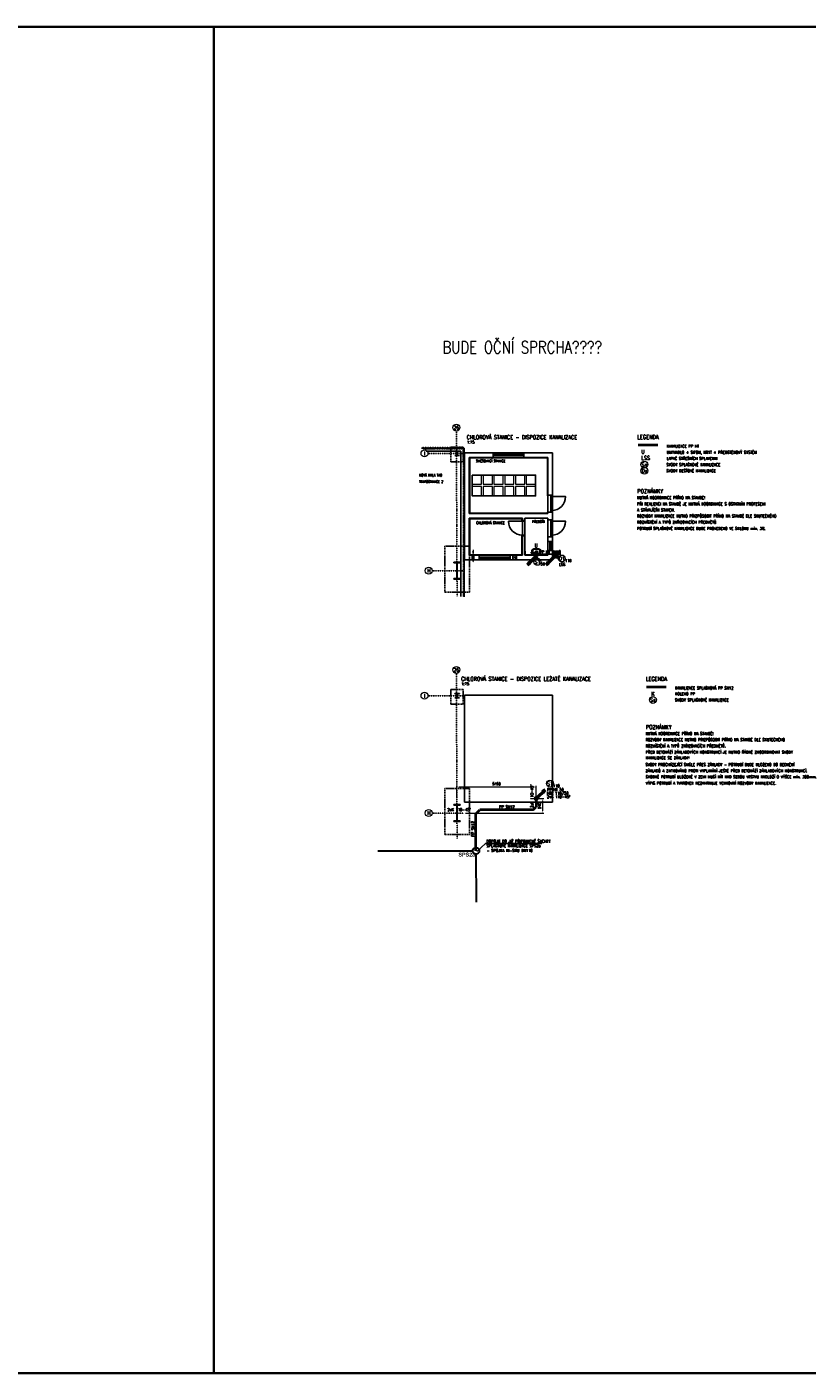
# Model space of a CAD drawing. Header units: millimetres. Extents: x -34728 to 839610, y -480656 to 464976.
# Tile 62 of 69: x 328571 to 379174, y -34434 to 52868. Entities that reach past the tile are written whole.
import ezdxf
from ezdxf.enums import TextEntityAlignment as Align

# ---------------------------------------------------------------- set-up
doc = ezdxf.new("R2010")
doc.units = ezdxf.units.MM
doc.linetypes.add('Skryté 1_5', pattern=[220, 150, -70])
doc.linetypes.add('ČERCHOVANÁ', pattern=[25.4, 12.7, -6.35, 0, -6.35])
doc.layers.get('0').update_dxf_attribs({"color": 9})
doc.layers.get('Defpoints').update_dxf_attribs({"color": 140})
for name, color, linetype, lineweight in [('!KANAL TRASA', 160, 'G_POTR_627_PN', 30), ('05_ŠRAFY', 253, 'Continuous', 9), ('06_KÓTY', 9, 'Continuous', 9), ('09_SANITA', 5, 'Continuous', 9), ('CA_DVERE', 9, 'Continuous', 13), ('CA_KOTY', 9, 'Continuous', 9), ('CA_LEHOPL', 93, 'Continuous', 35), ('CA_NEVHRA', 9, 'Skryté 1_5', 9), ('CA_OBKLADY', 5, 'Continuous', 18), ('CA_OCEL', 5, 'Continuous', 18), ('CA_OSY', 9, 'ČERCHOVANÁ', 9), ('CA_POHHRA18', 9, 'Continuous', 9), ('CA_POHHRA25', 9, 'Continuous', 13), ('CA_REZY', 9, 'Continuous', 25), ('CA_SRAFY', 9, 'Continuous', 25), ('CA_TEXT5', 1, 'Continuous', 50), ('CA_ZARIZPRED', 5, 'Continuous', 13), ('CKBUBLINY', 6, 'Continuous', 18), ('ostatni_TL', 7, 'Continuous', 20), ('PL_KANAL', 240, 'Continuous', 40), ('PL_Z-stoupacky2', 2, 'Continuous', 50), ('SS_TEXT25', 3, 'Continuous', 25), ('TEXT25', 3, 'Continuous', 25), ('TEXT35', 1, 'Continuous', 35)]:
    doc.layers.add(name, color=color, linetype=linetype, lineweight=lineweight)
doc.styles.add('Arial_3.5', font='arial.ttf', dxfattribs={"height": 3.5})
doc.styles.add('KOT', font='ROMANS.SHX', dxfattribs={"width": 0.8})
doc.styles.add('ROMANS', font='romans', dxfattribs={"width": 0.8})
doc.linetypes.add('G_POTR_627_PN', pattern='A,0.5,-1,2,-6.5,[9,hpfmlin.shx,S=1,R=0,X=0,Y=0],-6.5,2,-1,0.5', length=20)
doc.dimstyles.new('T-50_(3.5)', dxfattribs={"dimscale": 50, "dimtxt": 3.5, "dimasz": 3, "dimexe": 1.5, "dimexo": 2, "dimgap": 0, "dimtad": 0, "dimdec": 1, "dimrnd": 1, "dimtxsty": 'ROMANS', "dimcen": 3, "dimclrd": 256, "dimclre": 256, "dimclrt": 256, "dimadec": 1, "dimazin": 2, "dimtfac": 0.714286, "dimtdec": 1, "dimtmove": 0, "dimatfit": 3, "dimldrblk": 'DOTSMALL', "dimfxl": 1, "dimtvp": 1.142857, "dimtolj": 1, "dimlwd": -1, "dimlwe": -1, "dimarcsym": 0})

# ---------------------------------------------------------------- blocks, each defined once
blk = doc.blocks.new('*U309')
at = {"layer": 'CA_POHHRA18'}
blk.add_lwpolyline([(-300, -300), (300, -300), (300, 300), (-300, 300)], close=True, dxfattribs=at)
blk = doc.blocks.new('*U310')
at = {"layer": 'CA_POHHRA18', "color": 0, "linetype": 'ByBlock', "lineweight": -2, "transparency": 16777216}
for p in [(0, 0), (700, 0), (1400, 0), (2100, 0), (2800, 0), (3500, 0)]:
    blk.add_blockref('*U309', p, dxfattribs=at)
blk = doc.blocks.new('*U311')
at = {"layer": 'CA_POHHRA18'}
blk.add_lwpolyline([(-300, -300), (300, -300), (300, 300), (-300, 300)], close=True, dxfattribs=at)
blk = doc.blocks.new('*U312')
at = {"layer": 'CA_POHHRA18', "color": 0, "linetype": 'ByBlock', "lineweight": -2, "transparency": 16777216}
for p in [(0, 0), (700, 0), (1400, 0), (2100, 0), (2800, 0), (3500, 0)]:
    blk.add_blockref('*U311', p, dxfattribs=at)
blk = doc.blocks.new('UM')
for p, q in [((-89, 150), (86, 150)), ((-33, 0), (-33, 204)), ((27, 0), (27, 204))]:
    blk.add_line(p, q)
for points in [[(-247, 0), (-282, 197, -0.466308), (-150, 385), (150, 385, -0.466308), (282, 197), (247, 0)], [(-201, 85), (201, 85), (223, 210, 0.466308), (147, 325), (-147, 325, 0.466308), (-223, 210)]]:
    blk.add_lwpolyline(points, format="xyb", close=True)
for points in [[(27, 150), (46, 162), (49, 178), (68, 183), (73, 204), (94, 209), (111, 234), (93, 220)], [(111, 234), (105, 212)]]:
    blk.add_lwpolyline(points)
blk = doc.blocks.new('HL Column - HL 1100B-V13-PŮDORYS 1_NP')
at = {"layer": 'CA_REZY'}
for p, q in [((200, 550), (-200, 550)), ((-200, 550), (-200, 514)), ((-200, 514), (-10, 514)), ((-10, 514), (-10, -514)), ((10, -514), (10, 514)), ((10, 514), (200, 514)), ((200, 514), (200, 550)), ((-10, -514), (-200, -514)), ((-200, -514), (-200, -550)), ((-200, -550), (200, -550)), ((200, -514), (10, -514)), ((200, -550), (200, -514))]:
    blk.add_line(p, q, dxfattribs=at)
blk = doc.blocks.new('Sloup HE-A - HEA300-V22-PŮDORYS 1_NP')
at = {"layer": 'CA_REZY'}
for p, q in [((150, 145), (-150, 145)), ((-150, 145), (-150, 131)), ((-150, 131), (-4.25, 131)), ((-4.25, 131), (-4.25, -131)), ((4.25, -131), (4.25, 131)), ((4.25, 131), (150, 131)), ((150, 131), (150, 145)), ((-4.25, -131), (-150, -131)), ((-150, -131), (-150, -145)), ((-150, -145), (150, -145)), ((150, -131), (4.25, -131)), ((150, -145), (150, -131))]:
    blk.add_line(p, q, dxfattribs=at)
blk = doc.blocks.new('Opakovaný detail - 40-V104-PŮDORYS 1_NP')
at = {"layer": 'CA_SRAFY'}
for p, q in [((-2422, 250), (-2396, 250)), ((-2396, 250), (-2367, 211)), ((-2367, 211), (-2316, 211)), ((-2316, 211), (-2287, 250)), ((-2287, 250), (-2262, 250)), ((-2264, 250), (-2239, 250)), ((-2239, 250), (-2210, 211)), ((-2210, 211), (-2159, 211)), ((-2159, 211), (-2130, 250)), ((-2130, 250), (-2104, 250)), ((-2106, 250), (-2081, 250)), ((-2081, 250), (-2052, 211)), ((-2052, 211), (-2001, 211)), ((-2001, 211), (-1972, 250)), ((-1972, 250), (-1946, 250)), ((-1949, 250), (-1923, 250)), ((-1923, 250), (-1894, 211)), ((-1894, 211), (-1843, 211)), ((-1843, 211), (-1814, 250)), ((-1814, 250), (-1789, 250)), ((-1791, 250), (-1765, 250)), ((-1765, 250), (-1736, 211)), ((-1736, 211), (-1685, 211)), ((-1685, 211), (-1656, 250)), ((-1656, 250), (-1631, 250)), ((-1633, 250), (-1608, 250)), ((-1608, 250), (-1579, 211)), ((-1579, 211), (-1528, 211)), ((-1528, 211), (-1499, 250)), ((-1499, 250), (-1473, 250)), ((-1475, 250), (-1450, 250)), ((-1450, 250), (-1421, 211)), ((-1421, 211), (-1370, 211)), ((-1370, 211), (-1341, 250)), ((-1341, 250), (-1315, 250)), ((-1318, 250), (-1292, 250)), ((-1292, 250), (-1263, 211)), ((-1263, 211), (-1212, 211)), ((-1212, 211), (-1183, 250)), ((-1183, 250), (-1158, 250)), ((-1160, 250), (-1134, 250)), ((-1134, 250), (-1105, 211)), ((-1105, 211), (-1054, 211)), ((-1054, 211), (-1025, 250)), ((-1025, 250), (-1000, 250)), ((-1002, 250), (-977, 250)), ((-977, 250), (-948, 211)), ((-948, 211), (-897, 211)), ((-897, 211), (-868, 250)), ((-868, 250), (-842, 250)), ((-844, 250), (-819, 250)), ((-819, 250), (-790, 211)), ((-790, 211), (-739, 211)), ((-739, 211), (-710, 250)), ((-710, 250), (-684, 250)), ((-687, 250), (-661, 250)), ((-661, 250), (-632, 211)), ((-632, 211), (-581, 211)), ((-581, 211), (-552, 250)), ((-552, 250), (-527, 250)), ((-529, 250), (-503, 250)), ((-503, 250), (-474, 211)), ((-474, 211), (-423, 211)), ((-423, 211), (-394, 250)), ((-394, 250), (-369, 250)), ((-371, 250), (-346, 250)), ((-346, 250), (-317, 211)), ((-317, 211), (-266, 211)), ((-266, 211), (-237, 250)), ((-237, 250), (-211, 250)), ((-213, 250), (-188, 250)), ((-188, 250), (-159, 211)), ((-159, 211), (-108, 211)), ((-108, 211), (-79, 250)), ((-79, 250), (-53, 250)), ((-56, 250), (-30, 250)), ((-30, 250), (-1, 211)), ((-1, 211), (50, 211)), ((50, 211), (79, 250)), ((79, 250), (104, 250)), ((102, 250), (128, 250)), ((128, 250), (157, 211)), ((157, 211), (208, 211)), ((208, 211), (237, 250)), ((237, 250), (262, 250))]:
    blk.add_line(p, q, dxfattribs=at)
blk = doc.blocks.new('POL1')
blk.add_circle((0, 4.3), 4.5)
at = {"layer": 'CA_TEXT5', "style": 'ROMANS', "width": 0.8}
blk.add_attdef('C', text='', height=5, dxfattribs=at).set_placement((0, 4.3), align=Align.MIDDLE_CENTER)
blk = doc.blocks.new('00SPAD')
blk.add_lwpolyline([(10, 0), (0, 0), (3.8, 0.7), (0, 0), (3.8, -0.7)])
at = {"style": 'ROMANS', "width": 0.8, "flags": 8}
blk.add_attdef('SPÁD', text='', height=2.5, dxfattribs=at).set_placement((6.7, 1), align=Align.BOTTOM_CENTER)
blk = doc.blocks.new('A$Cf79c2370')
at = {"layer": 'CA_DVERE', "color": 9, "linetype": 'ByBlock', "lineweight": -3}
for p, q in [((5929, -2705), (5929, -3804)), ((4279, -4355), (4279, -4405)), ((4429, -4355), (4429, -4405)), ((5929, -4305), (5929, -5404)), ((4279, -4405), (3379, -4405)), ((4429, -4405), (4279, -4405)), ((4279, -5305), (4429, -5305)), ((4279, -5305), (4279, -5355)), ((4429, -5305), (4429, -5355))]:
    blk.add_line(p, q, dxfattribs=at)
at = {"layer": 'CA_DVERE', "color": 9, "linetype": 'Continuous', "lineweight": -3}
for p, q in [((4279, -4405), (4279, -5305)), ((4429, -4405), (4429, -5305))]:
    blk.add_line(p, q, dxfattribs=at)
at = {"layer": 'CA_DVERE', "color": 9, "linetype": 'ByBlock', "lineweight": -3}
for points in [[(6129, -2805), (6229, -2805), (6229, -2705), (6129, -2705)], [(6129, -2725), (6229, -2725), (6229, -3785), (6129, -3785)], [(6129, -3805), (6229, -3805), (6229, -3705), (6129, -3705)], [(6129, -4405), (6229, -4405), (6229, -4305), (6129, -4305)], [(6129, -4325), (6229, -4325), (6229, -5385), (6129, -5385)], [(6129, -5405), (6229, -5405), (6229, -5305), (6129, -5305)]]:
    blk.add_lwpolyline(points, close=True, dxfattribs=at)
for points in [[(6179, -3705), (6179, -2805), (7079, -2805, -0.414214)], [(6179, -5305), (6179, -4405), (7079, -4405, -0.414214)]]:
    blk.add_lwpolyline(points, format="xyb", close=True, dxfattribs=at)
blk.add_arc((4279, -4405), 900, 180, 270, dxfattribs=at)
at = {"layer": 'CA_LEHOPL', "color": 9, "lineweight": -3}
for p, q in [((489, 345), (-2261, 345)), ((-1962, 145), (289, 145)), ((289, 145), (289, -9290)), ((489, -9291), (489, 345))]:
    blk.add_line(p, q, dxfattribs=at)
at = {"layer": 'CA_NEVHRA', "color": 9, "lineweight": -3, "ltscale": 0.5}
for p, q in [((-2139, 305), (489, 305)), ((449, 305), (449, -9285))]:
    blk.add_line(p, q, dxfattribs=at)
for points in [[(-361, -550), (439, -550), (439, 400), (-361, 400)], [(-761, -9005), (839, -9005), (839, -6005), (-761, -6005)]]:
    blk.add_lwpolyline(points, close=True, dxfattribs=at)
at = {"layer": 'CA_NEVHRA', "color": 9, "lineweight": -3, "ltscale": 0.2}
for points in [[(1029, -6905), (1129, -6605), (1129, -6905), (1029, -6605)], [(3654, -6905), (3904, -6605), (3904, -6905), (3654, -6605)]]:
    blk.add_lwpolyline(points, close=True, dxfattribs=at)
at = {"layer": 'CA_OBKLADY', "color": 9, "lineweight": -3}
for points in [[(4249, -5355), (4249, -6575), (859, -6575), (859, -4235), (4249, -4235), (4249, -4355)], [(4459, -6340), (4459, -6575), (5899, -6575), (5899, -6305)]]:
    blk.add_lwpolyline(points, dxfattribs=at)
at = {"layer": 'CA_OSY', "color": 9, "lineweight": -3}
for p, q in [((-6, 1449), (39, -9263)), ((489, 0), (-1847, 0)), ((489, -7605), (-1570, -7605))]:
    blk.add_line(p, q, dxfattribs=at)
at = {"layer": 'CA_OSY', "color": 9, "lineweight": -3, "ltscale": 0.5}
blk.add_line((1079, -6455), (1079, -7055), dxfattribs=at)
at = {"layer": 'CA_POHHRA18', "color": 9, "lineweight": -3}
for p, q in [((2379, -55), (4379, -55)), ((2379, -126), (4379, -125)), ((2479, -90), (4279, -90)), ((6058, -6305), (6059, -5705)), ((6094, -6205), (6094, -5805)), ((6129, -6305), (6129, -5705)), ((1479, -6734), (3479, -6735)), ((1479, -6805), (3479, -6805)), ((1579, -6770), (3379, -6770))]:
    blk.add_line(p, q, dxfattribs=at)
at = {"layer": 'CA_POHHRA25', "color": 9, "lineweight": -3}
for p, q in [((2379, 45), (4379, 45)), ((2379, -255), (4379, -255)), ((5929, -5705), (5929, -6305)), ((6229, -5705), (6229, -6305)), ((1479, -6605), (3479, -6605)), ((1479, -6905), (3479, -6905))]:
    blk.add_line(p, q, dxfattribs=at)
for points in [[(2379, -125), (2479, -125), (2479, -55), (2379, -55)], [(4379, -125), (4279, -125), (4279, -55), (4379, -55)], [(6059, -5705), (6059, -5805), (6129, -5805), (6129, -5705)], [(1479, -6735), (1579, -6735), (1579, -6805), (1479, -6805)], [(3479, -6735), (3379, -6735), (3379, -6805), (3479, -6805)], [(6059, -6305), (6059, -6205), (6129, -6205), (6129, -6305)]]:
    blk.add_lwpolyline(points, close=True, dxfattribs=at)
at = {"layer": 'CA_REZY', "color": 9, "lineweight": -3}
for p, q in [((2379, 45), (529, 45)), ((529, 45), (529, -6905)), ((2379, -255), (2379, 45)), ((6229, 45), (4379, 45)), ((4379, -255), (4379, 45)), ((6229, -2705), (6229, 45)), ((2379, -255), (829, -255)), ((829, -255), (829, -3905)), ((5929, -255), (4379, -255)), ((5929, -2705), (5929, -255)), ((829, -3905), (5929, -3905)), ((829, -4205), (829, -6605)), ((829, -4205), (4279, -4205)), ((4279, -4355), (4279, -4205)), ((4279, -4355), (4429, -4355)), ((4429, -4205), (5929, -4205)), ((4429, -4355), (4429, -4205)), ((5929, -3905), (5929, -3804)), ((5929, -4305), (5929, -4205)), ((6229, -4305), (6229, -3805)), ((4279, -6605), (4279, -5355)), ((4279, -5355), (4429, -5355)), ((4429, -6605), (4429, -5355)), ((5929, -5705), (5929, -5405)), ((5929, -5705), (6229, -5705)), ((6229, -5705), (6229, -5404)), ((529, -6905), (1479, -6905)), ((829, -6605), (1479, -6605)), ((1479, -6905), (1479, -6605)), ((3479, -6605), (4279, -6605)), ((3479, -6905), (3479, -6605)), ((3479, -6905), (6229, -6905)), ((4429, -6605), (5929, -6605)), ((5929, -6605), (5929, -6305)), ((5929, -6305), (6229, -6305)), ((6229, -6905), (6229, -6305))]:
    blk.add_line(p, q, dxfattribs=at)
for points in [[(5929, -2705), (6229, -2705)], [(5929, -3805), (6229, -3805)], [(5929, -4305), (6229, -4305)], [(5929, -5405), (6229, -5405)]]:
    blk.add_lwpolyline(points, dxfattribs=at)
at = {"layer": 'CA_SRAFY', "color": 9, "lineweight": -3}
for p, q in [((4279, -4355), (4429, -4355)), ((4279, -5355), (4429, -5355))]:
    blk.add_line(p, q, dxfattribs=at)
at = {"layer": 'CA_KOTY', "color": 9, "lineweight": -3}
ref = blk.add_blockref('POL1', (-7, 1459), dxfattribs=dict(at, xscale=50, yscale=50, zscale=50))
ref.add_attrib('C', '26', dxfattribs={"layer": '0', "height": 250, "style": 'KOT', "width": 0.7}).set_placement((-7, 1547), align=Align.CENTER)
ref = blk.add_blockref('POL1', (-2073, -215), dxfattribs=dict(at, xscale=50, yscale=50, zscale=50))
ref.add_attrib('C', 'I', dxfattribs={"layer": '0', "height": 250, "style": 'KOT', "width": 0.7}).set_placement((-2073, -127), align=Align.CENTER)
ref = blk.add_blockref('POL1', (-1796, -7820), dxfattribs=dict(at, xscale=50, yscale=50, zscale=50))
ref.add_attrib('C', 'H', dxfattribs={"layer": '0', "height": 250, "style": 'KOT', "width": 0.7}).set_placement((-1796, -7732), align=Align.CENTER)
at = {"layer": 'CA_OCEL', "color": 9, "lineweight": -3}
for name, p in [('Sloup HE-A - HEA300-V22-PŮDORYS 1_NP', (39, 0)), ('HL Column - HL 1100B-V13-PŮDORYS 1_NP', (39, -7605))]:
    blk.add_blockref(name, p, dxfattribs=at)
at = {"layer": 'CA_POHHRA18', "color": 9, "lineweight": -3}
for name, p in [('*U310', (1329, -1705)), ('*U312', (1329, -2455))]:
    blk.add_blockref(name, p, dxfattribs=at)
at = {"layer": 'CA_POHHRA18', "color": 9, "lineweight": -3, "xscale": -18.75, "yscale": 18.75, "zscale": 18.75, "rotation": 270}
blk.add_blockref('00SPAD', (1077, -6437), dxfattribs=at)
at = {"layer": 'CA_SRAFY', "color": 9, "lineweight": -3, "rotation": 180}
blk.add_blockref('Opakovaný detail - 40-V104-PŮDORYS 1_NP', (-1973, 595), dxfattribs=at)
at = {"layer": 'CA_ZARIZPRED', "color": 9, "lineweight": -3}
blk.add_blockref('UM', (5179, -6555), dxfattribs=at)
at = {"layer": 'CA_TEXT5', "color": 9, "lineweight": -3, "insert": (-2425, -1749), "char_height": 200, "width": 4.547473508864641e-12, "attachment_point": 1, "style": 'ROMANS', "bg_fill": 3, "box_fill_scale": 1.05, "bg_fill_color": 256, "bg_fill_transparency": 0}
blk.add_mtext('\\A1;{\\H0.8x;\\W0.85;TRAFOSTANICE 2}', dxfattribs=at)
at = {"layer": 'CA_TEXT5', "color": 9, "lineweight": -3, "char_height": 200, "width": 4.547473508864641e-12, "attachment_point": 1, "style": 'ROMANS', "bg_fill": 3, "box_fill_scale": 1.05, "bg_fill_color": 256, "bg_fill_transparency": 0}
for s, insert in [('\\A1;{\\H0.8x;\\W0.85;SMĚŠOVACÍ STANICE }', (1266, -407)), ('\\A1;{\\H0.8x;\\W0.85;NOVÁ HALA TAO}', (-2425, -1334)), ('\\A1;{\\H0.8x;\\W0.85;PŘEDSÍŇ}', (4903, -4348)), ('\\A1;{\\H0.8x;\\W0.85;CHLOROVÁ STANICE}', (1280, -4425))]:
    blk.add_mtext(s, dxfattribs=dict(at, insert=insert))
at = {"layer": 'CA_OBKLADY', "color": 9, "lineweight": -3}
blk.add_lwpolyline([(5899, -2755), (5899, -285), (859, -285), (859, -3875), (5899, -3875), (5899, -3804)], dxfattribs=at)
at = {"layer": 'CA_POHHRA18', "color": 9, "lineweight": -3}
blk.add_lwpolyline([(1029, -1405), (5129, -1405), (5129, -2755), (1029, -2755)], close=True, dxfattribs=at)
blk = doc.blocks.new('A$C806126b3')
at = {"layer": 'PL_KANAL'}
h = blk.add_hatch(color=256, dxfattribs=at)
h.dxf.hatch_style = 1
edge = h.paths.add_edge_path()
edge.add_arc((0, 0), 25, 0, 360)
blk.add_circle((0, 0), 25, dxfattribs=at)
blk = doc.blocks.new('A$C1F353BCB')
at = {"layer": 'PL_Z-stoupacky2', "linetype": 'ByBlock', "ltscale": 10}
for p, q in [((-44, -44), (-567, -567)), ((-461, -390), (-567, -567)), ((-567, -567), (-390, -461))]:
    blk.add_line(p, q, dxfattribs=at)
blk.add_circle((0, 0), 62.5, dxfattribs=at)
blk = doc.blocks.new('hppio')
at = {"layer": 'CA_NEVHRA', "color": 9, "lineweight": -3, "ltscale": 0.5}
for points in [[(356071, 3605), (356871, 3605), (356871, 4555), (356071, 4555)], [(355671, -4850), (357271, -4850), (357271, -1850), (355671, -1850)]]:
    blk.add_lwpolyline(points, close=True, dxfattribs=at)
at = {"layer": 'CA_OSY', "color": 9, "lineweight": -3}
for p, q in [((356426, 5603), (356471, -5108)), ((356921, 4155), (354585, 4155)), ((356921, -3450), (354862, -3450))]:
    blk.add_line(p, q, dxfattribs=at)
at = {"layer": 'CA_POHHRA25', "color": 9, "lineweight": -3}
for p, q in [((358811, 4200), (360811, 4200)), ((357911, -2750), (359911, -2750))]:
    blk.add_line(p, q, dxfattribs=at)
at = {"layer": 'CA_REZY', "color": 9, "lineweight": -3}
for p, q in [((358811, 4200), (356961, 4200)), ((356961, 4200), (356961, -2750)), ((362661, 4200), (360811, 4200)), ((362661, -2750), (362661, 4200)), ((356961, -2750), (357911, -2750)), ((359911, -2750), (362661, -2750))]:
    blk.add_line(p, q, dxfattribs=at)
at = {"layer": 'CA_KOTY', "color": 9, "lineweight": -3}
ref = blk.add_blockref('POL1', (356425, 5614), dxfattribs=dict(at, xscale=50, yscale=50, zscale=50))
ref.add_attrib('C', '26', dxfattribs={"layer": '0', "height": 250, "style": 'KOT', "width": 0.7}).set_placement((356425, 5702), align=Align.CENTER)
ref = blk.add_blockref('POL1', (354359, 3940), dxfattribs=dict(at, xscale=50, yscale=50, zscale=50))
ref.add_attrib('C', 'I', dxfattribs={"layer": '0', "height": 250, "style": 'KOT', "width": 0.7}).set_placement((354359, 4028), align=Align.CENTER)
ref = blk.add_blockref('POL1', (354636, -3665), dxfattribs=dict(at, xscale=50, yscale=50, zscale=50))
ref.add_attrib('C', 'H', dxfattribs={"layer": '0', "height": 250, "style": 'KOT', "width": 0.7}).set_placement((354636, -3577), align=Align.CENTER)
at = {"layer": 'CA_OCEL', "color": 9, "lineweight": -3}
for name, p in [('Sloup HE-A - HEA300-V22-PŮDORYS 1_NP', (356471, 4155)), ('HL Column - HL 1100B-V13-PŮDORYS 1_NP', (356471, -3450))]:
    blk.add_blockref(name, p, dxfattribs=at)
blk = doc.blocks.new('A$C631e4d1a')
at = {"layer": '!KANAL TRASA', "ltscale": 80}
for p, q in [((-5098, -10053), (1053, -10053)), ((1266, -10266), (1273, -13389))]:
    blk.add_line(p, q, dxfattribs=at)
at = {"layer": '!KANAL TRASA', "ltscale": 0.8}
blk.add_circle((1266, -10053), 213, dxfattribs=at)
blk = doc.blocks.new('*D367')
at = {"layer": '06_KÓTY', "transparency": 16777216}
for p, q in [((356460, 2904), (356460, 3646)), ((361459, 3571), (356610, 3571)), ((361609, 2925), (361609, 3646))]:
    blk.add_line(p, q, dxfattribs=at)
at = {"layer": '06_KÓTY', "lineweight": 35, "transparency": 16777216}
for points in [[(356610, 3596), (356610, 3546), (356460, 3571)], [(361459, 3596), (361459, 3546), (361609, 3571)]]:
    blk.add_solid(points, dxfattribs=at)
at = {"layer": 'Defpoints', "color": 0, "lineweight": 35, "transparency": 16777216}
for p in [(356460, 3571), (356460, 2804), (361609, 2825)]:
    blk.add_point(p, dxfattribs=at)
at = {"layer": '06_KÓTY', "transparency": 16777216, "insert": (359035, 3771), "char_height": 175, "attachment_point": 5, "style": 'ROMANS'}
blk.add_mtext('\\A1;5150', dxfattribs=at)
blk = doc.blocks.new('_DotSmall')
at = {"color": 0, "linetype": 'ByBlock', "const_width": 0.5}
blk.add_lwpolyline([(-0.0625, 0, 1), (0.0625, 0, 1)], format="xyb", close=True, dxfattribs=at)
blk = doc.blocks.new('*D368')
at = {"layer": '06_KÓTY', "transparency": 16777216}
for p, q in [((361709, 2825), (362090, 2825)), ((362015, 2675), (362015, 2038)), ((357021, 1888), (362090, 1888))]:
    blk.add_line(p, q, dxfattribs=at)
at = {"layer": '06_KÓTY', "lineweight": 35, "transparency": 16777216}
for points in [[(361990, 2675), (362040, 2675), (362015, 2825)], [(361990, 2038), (362040, 2038), (362015, 1888)]]:
    blk.add_solid(points, dxfattribs=at)
at = {"layer": 'Defpoints', "color": 0, "lineweight": 35, "transparency": 16777216}
for p in [(361609, 2825), (356921, 1888), (362015, 1888)]:
    blk.add_point(p, dxfattribs=at)
at = {"layer": '06_KÓTY', "transparency": 16777216, "insert": (361815, 2356), "char_height": 175, "attachment_point": 5, "rotation": 90, "style": 'ROMANS'}
blk.add_mtext('\\A1;940', dxfattribs=at)
blk = doc.blocks.new('A$C5cb57dec')
at = {"layer": 'PL_KANAL'}
h = blk.add_hatch(dxfattribs=at)
h.set_pattern_fill('ANGLE', color=100)
h.set_pattern_definition([(0, (-362880.579, -17791.292), (0, 6.985), [5.08, -1.905]), (90, (-362880.579, -17791.292), (-6.985, 4e-16), [5.08, -1.905])])
h.paths.add_polyline_path([(62.5, 0, 1), (187.5, 0, 1)])
at = {"layer": 'PL_KANAL', "color": 100}
for centre in [(0, 0), (125, 0)]:
    blk.add_circle(centre, 62.5, dxfattribs=at)

msp = doc.modelspace()

# ---------------------------------------------------------------- linework, layer by layer
at = {"color": 220, "lineweight": 35}
for points in [[(227104.18, 52868.13), (340694.5, 52868.13), (340694.5, -34434.19), (227104.18, -34434.19)], [(340694.5, 52868.13), (418717.31, 52868.13), (418717.31, -34434.19), (340694.5, -34434.19)]]:
    msp.add_lwpolyline(points, close=True, dxfattribs=at)
at = {"layer": 'CKBUBLINY', "color": 5, "ltscale": 10}
for centre in [(368620.05, 24481.87), (368620.05, 24081.87), (369171.53, 9218.94)]:
    msp.add_circle(centre, 225, dxfattribs=at)
at = {"layer": 'CKBUBLINY', "color": 5, "ltscale": 10, "transparency": 33554687}
msp.add_circle((362495.08, 3792.11), 225, dxfattribs=at)
at = {"layer": 'PL_KANAL'}
for p, q in [((369485.43, 25746.44), (368215.18, 25746.44)), ((370036.91, 10055.49), (368766.65, 10055.49)), ((361609.33, 2825.16), (361609.33, 2286.59)), ((357697.87, 1841.81), (357943.72, 2087.66)), ((357697.87, -560.71), (357697.87, 1841.81)), ((361410.4, 2087.66), (357943.72, 2087.66)), ((361410.4, 2087.66), (361609.33, 2286.59))]:
    msp.add_line(p, q, dxfattribs=at)
at = {"layer": 'TEXT25', "color": 2}
for p, q in [((357762.43, -599.45), (358313.29, -92.24)), ((358313.29, -92.24), (361979.08, -92.24))]:
    msp.add_line(p, q, dxfattribs=at)

# ---------------------------------------------------------------- block references
at = {"color": 220, "lineweight": 35}
for name, p in [('hppio', (0, 5337.96)), ('A$C631e4d1a', (356432.08, 9492.66))]:
    msp.add_blockref(name, p, dxfattribs=at)
at = {"layer": '05_ŠRAFY', "color": 200, "ltscale": 0.15, "rotation": 180}
msp.add_blockref('A$C1F353BCB', (361609.33, 2825.16), dxfattribs=at)

# ---------------------------------------------------------------- texts
at = {"color": 220, "lineweight": 35, "style": 'ROMANS', "width": 0.8}
msp.add_text('BUDE OČNÍ SPRCHA????', height=787.5, dxfattribs=at).set_placement((355531.99, 31699.02))
at = {"layer": '09_SANITA', "color": 160, "insert": (356559.91, -683.92), "char_height": 250, "attachment_point": 1, "style": 'Arial_3.5'}
msp.add_mtext_dynamic_manual_height_columns('\\pt3000;{\\fArial|b1|i0|c238|p34;\\W0.8;SPŠ2a}', width=14550.3975, gutter_width=6250, heights=[0], dxfattribs=at)
at = {"layer": 'SS_TEXT25', "style": 'ROMANS', "width": 0.8}
for s, p in [('NUTNÁ KOORDINACE PŘÍMO NA STAVBĚ!', (368698.79, 6945.37)), ('ROZVODY KANALIZACE NUTNO PŘIZPŮSOBIT PŘÍMO NA STAVBĚ DLE SKUTEČNÉHO ', (368698.79, 6545.53)), ('ROZMÍSTĚNÍ A TYPŮ ZAŘIZOVACÍCH PŘEDMĚTŮ.', (368698.79, 6145.45))]:
    msp.add_text(s, height=187.5, dxfattribs=at).set_placement(p)
at = {"layer": 'SS_TEXT25', "transparency": 33554687, "style": 'ROMANS', "width": 0.8}
for s, p in [('PŘED BETONÁŽÍ ZÁKLADOVÝCH KONSTRUKCÍ JE NUTNO ŘÁDNĚ ZKOORDINOVAT SVODY ', (368701.4, 5739.39)), ('KANALIZACE SE ZÁKLADY!', (368713.71, 5369.15)), ('SVODY PROCHÁZEJÍCÍ SVISLE PŘES ZÁKLADY - POTRUBÍ BUDE ULOŽENO DO BEDNĚNÍ ', (368693.82, 4932.94)), ('ZÁKLADŮ A ZAFIXOVÁNO PROTI VYPLAVÁNÍ JEŠTĚ PŘED BETONÁŽÍ ZÁKLADOVÝCH KONSTRUKCÍ.  ', (368693.82, 4532.94)), ('SVODNÉ POTRUBÍ ULOŽENÉ V ZEMI MUSÍ MÍT NAD SEBOU VRSTVU NADLOŽÍ O VÝŠCE min. 300mm. ', (368707.34, 4137.49)), ('VÝPIS POTRUBÍ A TVAROVEK NEZAHRNUJE VENKOVNÍ ROZVODY KANALIZACE. ', (368707.34, 3731.75))]:
    msp.add_text(s, height=187.5, dxfattribs=at).set_placement(p)
at = {"layer": 'TEXT25', "style": 'ROMANS', "width": 0.8}
for s, p in [('UMYVADLO + SIFON, KRYT + PŘEDSTĚNOVÝ SYSTÉM ', (370065.04, 25184.56)), ('KANALIZACE PP HT', (370065.04, 25587.65)), ('SVODY SPLAŠKOVÉ KANALIZACE', (370051.92, 24384.58)), ('LAPAČ STŘEŠNÍCH SPLAVENIN ', (370065.04, 24784.56)), ('SVODY DEŠŤOVÉ KANALIZACE', (370051.92, 23984.58)), ('NUTNÁ KOORDINACE PŘÍMO NA STAVBĚ!', (368147.96, 22240.29)), ('PŘI REALIZACI NA STAVBĚ JE NUTNÁ KOORDINACE S OSTATNÍM PROFESEMI', (368148.1, 21840.73)), ('A STÁVAJÍCÍM STAVEM. ', (368148.1, 21440.73)), ('ROZVODY KANALIZACE NUTNO PŘIZPŮSOBIT PŘÍMO NA STAVBĚ DLE SKUTEČNÉHO ', (368147.96, 21053.91)), ('ROZMÍSTĚNÍ A TYPŮ ZAŘIZOVACÍCH PŘEDMĚTŮ.', (368147.96, 20653.91)), ('POTRUBÍ SPLAŠKOVÉ KANALIZACE BUDE PROVEDENO VE SKLONU min. 3%%%.', (368147.96, 20244.57)), ('1:75', (356747.66, 10173.31)), ('KOLENO PP ', (370603.4, 9521.66)), ('KANALIZACE SPLAŠKOVÁ PP SN12', (370616.52, 9896.69)), ('SVODY SPLAŠKOVÉ KANALIZACE', (370603.4, 9121.66))]:
    msp.add_text(s, height=187.5, dxfattribs=at).set_placement(p)
at = {"layer": 'TEXT25', "transparency": 33554687, "style": 'ROMANS', "width": 0.8}
for s, p in [('2xK 110-45%%D ', (361420.43, 3044.43)), ('PP SN12', (357587.47, 862.69))]:
    msp.add_text(s, height=187.5, rotation=90, dxfattribs=at).set_placement(p, align=Align.CENTER)
for s, p in [('PP HT 50', (362848.18, 3307.1)), ('HTR 110/50', (362995.55, 3074.81)), ('2xK 110-45%%D ', (363118.88, 2846.29)), ('2xK 110-45%%D ', (356661.04, 2009.76)), ('PP SN12', (359704.56, 2198.06))]:
    msp.add_text(s, height=187.5, dxfattribs=at).set_placement(p, align=Align.CENTER)
at = {"layer": 'TEXT25', "color": 2, "transparency": 33554687, "style": 'ROMANS', "width": 0.8}
msp.add_text('110', height=187.5, dxfattribs=at).set_placement((362701.23, 3556.08))
at = {"layer": 'TEXT25', "color": 2, "style": 'ROMANS', "width": 0.8}
for s, p in [('DOPOJIT DO JIŽ PŘIPRAVENÉ ŠACHTY  ', (358377.62, -37.51)), ('- SPOJKA IN-SITU DN110', (358390.49, -637.51)), ('SPLAŠKOVÉ KANALIZACE SPŠ2a ', (358390.49, -337.51))]:
    msp.add_text(s, height=187.5, dxfattribs=at).set_placement(p)
at = {"layer": 'TEXT35', "style": 'ROMANS', "width": 0.8}
for s, p in [('LEGENDA', (368165.99, 26141.37)), ('U', (368419.84, 25184.56)), ('LSS', (368419.84, 24784.56)), ('POZNÁMKY', (368165.99, 22626.41)), ('LEGENDA', (368717.47, 10450.41)), ('POZNÁMKY', (368717.47, 7330.87))]:
    msp.add_text(s, height=262.5, dxfattribs=at).set_placement(p)
for s, p in [('Sx', (368620.05, 24481.87)), ('Dx', (368620.05, 24081.87)), ('K', (369171.53, 9618.94)), ('Sx', (369171.53, 9218.94))]:
    msp.add_text(s, height=262.5, dxfattribs=at).set_placement(p, align=Align.MIDDLE)
at = {"layer": 'TEXT35', "color": 4, "style": 'ROMANS', "width": 0.8}
msp.add_text('CHLOROVÁ STANICE - DISPOZICE LEŽATÉ KANALIZACE ', height=262.5, dxfattribs=at).set_placement((356734.83, 10456.54))
at = {"layer": 'TEXT35', "transparency": 33554687, "style": 'ROMANS', "width": 0.8}
msp.add_text('S1', height=262.5, dxfattribs=at).set_placement((362495.08, 3792.11), align=Align.MIDDLE)

# ---------------------------------------------------------------- dimensions: what is measured, and where the dimension line sits
at = {"layer": '06_KÓTY'}
dim = msp.add_linear_dim(base=(356460.18, 3570.77), p1=(361609.33, 2825.16), p2=(356460.18, 2803.53), text='5150', dimstyle='T-50_(3.5)', dxfattribs=at)
dim.commit()
dim.dimension.update_dxf_attribs({"geometry": '*D367', "text_midpoint": (359034.75, 3770.77)})
dim = msp.add_linear_dim(base=(362015.15, 1887.56), p1=(361609.33, 2825.16), p2=(356921, 1887.56), angle=90, text='940', dimstyle='T-50_(3.5)', dxfattribs=at)
dim.commit()
dim.dimension.update_dxf_attribs({"geometry": '*D368', "text_midpoint": (361815.15, 2356.36)})

# ---------------------------------------------------------------- next in the draw order: block references
at = {"color": 220, "lineweight": 35}
msp.add_blockref('A$Cf79c2370', (356432.08, 25209.17), dxfattribs=at)

# ---------------------------------------------------------------- next in the draw order: linework, layer by layer
at = {"layer": 'CKBUBLINY', "color": 5, "ltscale": 10}
for centre in [(361681.21, 18179.23), (363264.6, 18395.43)]:
    msp.add_circle(centre, 225, dxfattribs=at)
at = {"layer": 'PL_KANAL'}
msp.add_line((361609.33, 18804.58), (361609.33, 18541.67), dxfattribs=at)
at = {"layer": 'TEXT25'}
for p, q in [((361515.05, 18578.84), (361703.61, 18767.4)), ((363209.47, 18673.12), (361609.33, 18673.12))]:
    msp.add_line(p, q, dxfattribs=at)

# ---------------------------------------------------------------- next in the draw order: block references
at = {"color": 220, "lineweight": 35}
msp.add_blockref('A$C5cb57dec', (362811, 18541.67), dxfattribs=at)
at = {"layer": '05_ŠRAFY', "color": 200, "ltscale": 0.15}
for p in [(361609.33, 18541.67), (362811, 18541.67)]:
    msp.add_blockref('A$C1F353BCB', p, dxfattribs=at)
at = {"layer": 'ostatni_TL', "color": 6, "xscale": 1.5, "yscale": 1.5, "zscale": 1.5}
msp.add_blockref('A$C806126b3', (361609.33, 18804.58), dxfattribs=at)

# ---------------------------------------------------------------- next in the draw order: texts
at = {"layer": 'TEXT25', "style": 'ROMANS', "width": 0.8}
for s, p in [('1:75', (357102.01, 25847.4)), ('3%%%', (361203.71, 18604.17)), ('PP HT DN40', (361810.83, 18727.85))]:
    msp.add_text(s, height=187.5, dxfattribs=at).set_placement(p)
at = {"layer": 'TEXT25', "color": 2, "style": 'ROMANS', "width": 0.8}
for s, p in [('110', (363470.75, 18159.4)), ('50', (361887.36, 17943.2)), ('LSS', (363083.49, 17908.02))]:
    msp.add_text(s, height=187.5, dxfattribs=at).set_placement(p)
at = {"layer": 'TEXT35', "color": 4, "style": 'ROMANS', "width": 0.8}
msp.add_text('CHLOROVÁ STANICE - DISPOZICE KANALIZACE ', height=262.5, dxfattribs=at).set_placement((357089.18, 26130.64))
at = {"layer": 'TEXT35', "style": 'ROMANS', "width": 0.8}
msp.add_text('U', height=262.5, dxfattribs=at).set_placement((361494.05, 19110.67))
for s, p in [('S1', (361681.21, 18179.23)), ('D1', (363264.6, 18395.43))]:
    msp.add_text(s, height=262.5, dxfattribs=at).set_placement(p, align=Align.MIDDLE)

doc.saveas('drawing.dxf')
